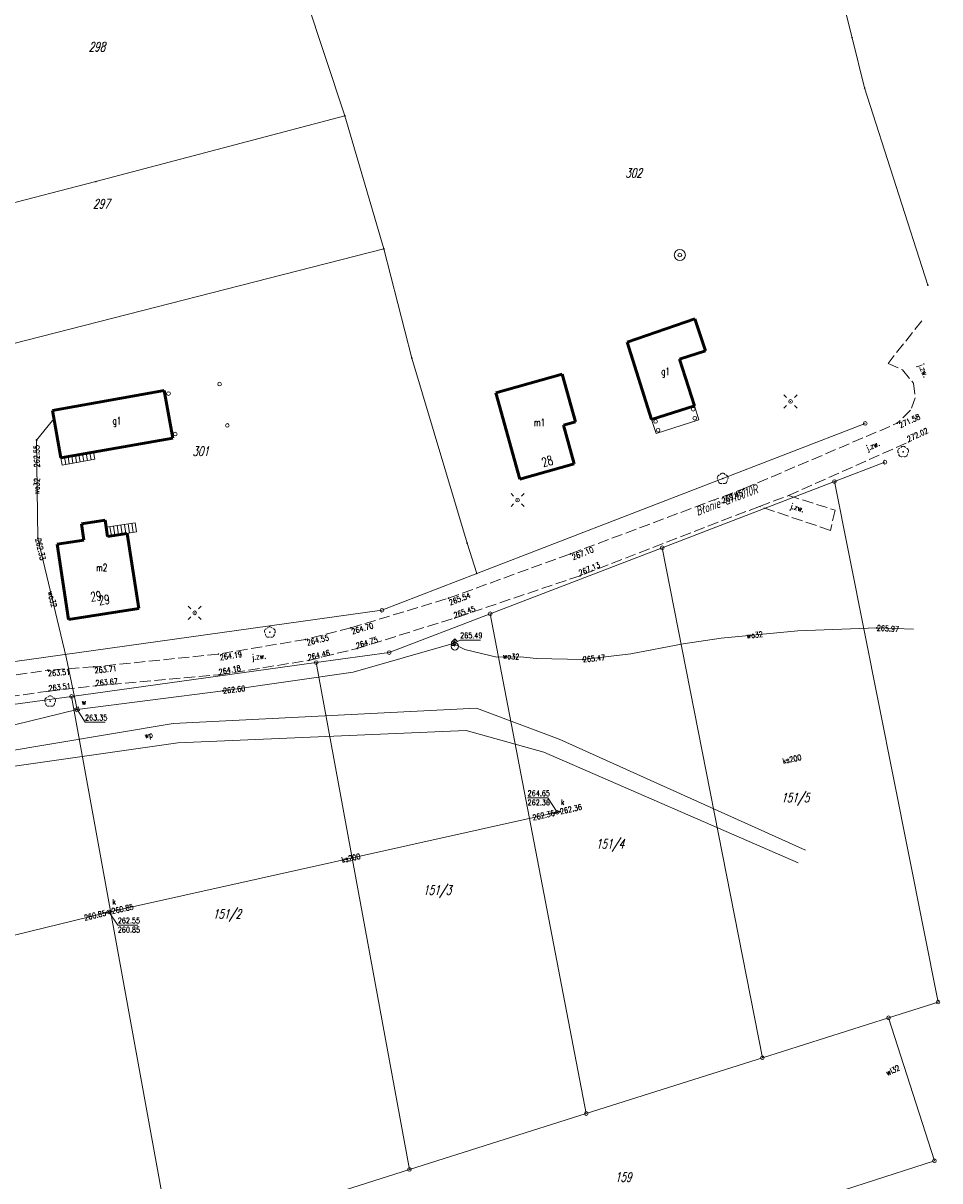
# Model space of a CAD drawing. Header units: metres. Extents: x 8389512 to 8390482, y 5507926 to 5510333.
# Tile 28 of 49: x 8390326 to 8390451, y 5508561 to 5508718. Entities that reach past the tile are written whole.
import ezdxf
from ezdxf.enums import TextEntityAlignment as Align

# ---------------------------------------------------------------- set-up
doc = ezdxf.new("R2010")
doc.units = ezdxf.units.M
doc.header["$MEASUREMENT"] = 0
for name, pattern in [('1', [0]), ('2_OTKJ', [2, 1.5, -0.5]), ('2_OTWP', [0]), ('3_EGBB03', [0]), ('3_EGBO', [0]), ('3_EGBS', [0]), ('3_EGBSG', [0]), ('3_EGBU_A', [0]), ('4_SUKP', [0]), ('4_SUWP', [0])]:
    doc.linetypes.add(name, pattern=pattern)
doc.layers.get('0').update_dxf_attribs({"color": 252, "linetype": 'CONTINUOUS', "lineweight": 100})
for name, color, linetype, lineweight in [('Dzialki', 252, '1', 18), ('EADOD_T_0', 252, 'CONTINUOUS', 18), ('EADTD_T_0', 252, 'CONTINUOUS', 25), ('EGBB_E_T_0', 252, 'CONTINUOUS', 20), ('EGBB_L_0', 252, '3_EGBU_A', 50), ('EGBE_L_3', 252, '3_EGBS', 18), ('EGBE_L_4', 252, '3_EGBO', 18), ('EGBE_T_0', 252, 'CONTINUOUS', 18), ('Numery_dzialek', 252, 'CONTINUOUS', 13), ('OTD_T_3', 252, 'CONTINUOUS', 18), ('OTK_E_T_0', 252, 'CONTINUOUS', 0), ('OTK_L_0', 252, '2_OTKJ', 18), ('OTR_T_0', 252, 'CONTINUOUS', 18), ('OTW_E_T_0', 252, 'CONTINUOUS', 0), ('OTW_L_0', 252, '2_OTWP', 18), ('OTZ_T_0', 252, 'CONTINUOUS', 18), ('Punkty', 252, 'CONTINUOUS', 9), ('SUE_T_3', 252, 'CONTINUOUS', 18), ('SUK_E_T_4', 252, 'CONTINUOUS', 0), ('SUK_T_3', 252, 'CONTINUOUS', 18), ('SUP_E_T_1', 7, 'CONTINUOUS', 0), ('SUP_T_4', 7, 'CONTINUOUS', 18), ('SUW_T_2', 5, 'CONTINUOUS', 18), ('SUW_T_3', 252, 'CONTINUOUS', 18), ('SUWP_E_T_0', 5, 'CONTINUOUS', 0), ('SUWP_L_0', 5, '4_SUWP', 18), ('SUWR_T_0', 5, 'CONTINUOUS', 18)]:
    doc.layers.add(name, color=color, linetype=linetype, lineweight=lineweight)
for name, color, linetype, lineweight, true_color in [('SUKP_E_T_0', 7, 'CONTINUOUS', 0, 0x803300), ('SUKP_L_0', 7, '4_SUKP', 18, 0x803300), ('SUKR_T_0', 7, 'CONTINUOUS', 18, 0x803300)]:
    doc.layers.add(name, color=color, linetype=linetype, lineweight=lineweight, true_color=true_color)
doc.styles.get("Standard").update_dxf_attribs({"font": 'Simplex.SHX', "width": 0.75})

# ---------------------------------------------------------------- blocks, each defined once
blk = doc.blocks.new('GRT')
at = {"linetype": 'Continuous'}
blk.add_circle((0, 0), 0.25, dxfattribs=at)
blk = doc.blocks.new('GRO')
at = {"linetype": 'Continuous'}
blk.add_circle((0, 0), 0.045, dxfattribs=at)
blk = doc.blocks.new('2_OTDD')
at = {"linetype": 'Continuous'}
blk.add_circle((0, 0), 0.25, dxfattribs=at)
blk = doc.blocks.new('2_OTRS')
at = {"linetype": 'Continuous'}
blk.add_circle((0, 0), 0.045, dxfattribs=at)
blk = doc.blocks.new('2_OTZL')
at = {"linetype": 'Continuous'}
blk.add_circle((0, 0), 0.045, dxfattribs=at)
for centre, start, end in [((-0.36, 0.12), 102.1445, 221.86), ((0, 0.38), 30.1401, 149.8599), ((0.36, 0.12), 318.14, 77.8555), ((-0.22, -0.3), 174.1482, 293.8542), ((0.22, -0.3), 246.1458, 5.8518)]:
    blk.add_arc(centre, 0.375, start, end, dxfattribs=at)
blk = doc.blocks.new('3_EGBP12_01')
at = {"linetype": 'Continuous'}
blk.add_circle((0, 0), 0.25, dxfattribs=at)
blk = doc.blocks.new('4_SUEO_W')
at = {"linetype": 'Continuous'}
for p, q in [((-0.53035, 0.53035), (-0.8839, 0.8839)), ((0.53035, 0.53035), (0.8839, 0.8839)), ((-0.53035, -0.53035), (-0.8839, -0.8839)), ((0.53035, -0.53035), (0.8839, -0.8839))]:
    blk.add_line(p, q, dxfattribs=at)
blk.add_circle((0, 0), 0.025, dxfattribs=at)
blk = doc.blocks.new('4_SUPP')
at = {"linetype": 'Continuous'}
blk.add_circle((0, 0), 0.25, dxfattribs=at)
blk = doc.blocks.new('4_SUKS')
at = {"linetype": 'Continuous'}
blk.add_circle((0, 0), 0.25, dxfattribs=at)
blk = doc.blocks.new('4_SUPS')
at = {"linetype": 'Continuous'}
blk.add_circle((0, 0), 0.0625, dxfattribs=at)
blk = doc.blocks.new('4_SUPW_A')
at = {"linetype": 'Continuous'}
for p, q in [((0.25, 0.25), (-0.25, 0.25)), ((-0.25, 0.25), (-0.25, -0.25)), ((0.25, -0.25), (0.25, 0.25)), ((-0.25, -0.25), (0.25, -0.25))]:
    blk.add_line(p, q, dxfattribs=at)
blk = doc.blocks.new('4_SUWH')
at = {"linetype": 'Continuous'}
for p, q in [((0, 1), (-0.35355, 0.64645)), ((0, 1), (0.35355, 0.64645)), ((0, 0.5), (0, 1))]:
    blk.add_line(p, q, dxfattribs=at)
blk.add_circle((0, 0), 0.5, dxfattribs=at)
blk = doc.blocks.new('4_SUWS')
at = {"linetype": 'Continuous'}
for radius in [0.75, 0.25]:
    blk.add_circle((0, 0), radius, dxfattribs=at)

msp = doc.modelspace()

# ---------------------------------------------------------------- linework, layer by layer
at = {"layer": 'Dzialki'}
for p, q in [((8390438.64, 5508715.67), (8390427.2, 5508761.2)), ((8390360.51, 5508733.26), (8390369.86, 5508705.08)), ((8390440.35, 5508708.86), (8390438.64, 5508715.67)), ((8390448.94, 5508682.11), (8390440.35, 5508708.86)), ((8390336.11, 5508696.16), (8390369.86, 5508705.08)), ((8390369.86, 5508705.08), (8390375.16, 5508687.04)), ((8390302.08, 5508687.43), (8390336.11, 5508696.16)), ((8390375.16, 5508687.04), (8390308.7, 5508670.02)), ((8390375.16, 5508687.04), (8390378.97, 5508672.22)), ((8390378.97, 5508672.22), (8390386.43, 5508647.12)), ((8390387.74, 5508643), (8390440.44, 5508663.37)), ((8390443.11, 5508658.11), (8390436.25, 5508655.48)), ((8390436.25, 5508655.48), (8390412.91, 5508646.51)), ((8390450.3, 5508584.89), (8390436.25, 5508655.48)), ((8390386.43, 5508647.12), (8390387.74, 5508643)), ((8390412.91, 5508646.51), (8390389.57, 5508637.55)), ((8390426.48, 5508577.35), (8390412.91, 5508646.51)), ((8390387.74, 5508643), (8390374.9, 5508638.04)), ((8390374.9, 5508638.04), (8390286.23, 5508625.67)), ((8390389.57, 5508637.55), (8390375.89, 5508632.3)), ((8390402.61, 5508569.79), (8390389.57, 5508637.55)), ((8390375.89, 5508632.3), (8390365.98, 5508630.93)), ((8390365.98, 5508630.93), (8390332.8, 5508626.34)), ((8390378.62, 5508562.2), (8390365.98, 5508630.93)), ((8390332.8, 5508626.34), (8390304.56, 5508622.43)), ((8390346.31, 5508551.92), (8390332.8, 5508626.34)), ((8390450.3, 5508584.89), (8390443.6, 5508582.77)), ((8390443.6, 5508582.77), (8390426.48, 5508577.35)), ((8390449.81, 5508563.38), (8390443.6, 5508582.77)), ((8390426.48, 5508577.35), (8390402.61, 5508569.79)), ((8390402.61, 5508569.79), (8390378.62, 5508562.2)), ((8390449.81, 5508563.38), (8390367.03, 5508536.71)), ((8390378.62, 5508562.2), (8390360.6, 5508556.49))]:
    msp.add_line(p, q, dxfattribs=at)
at = {"layer": 'EGBB_L_0', "linetype": '3_EGBB03'}
for p, q in [((8390417.34, 5508677.57), (8390408.14, 5508674.39)), ((8390417.34, 5508677.57), (8390418.76, 5508673.21)), ((8390411.47, 5508663.89), (8390408.14, 5508674.39)), ((8390415.23, 5508672.07), (8390418.76, 5508673.21)), ((8390417.26, 5508665.77), (8390415.23, 5508672.07)), ((8390399.34, 5508670.04), (8390390.32, 5508667.53)), ((8390399.34, 5508670.04), (8390401.14, 5508663.58)), ((8390330.22, 5508665.1), (8390345.38, 5508667.81)), ((8390345.38, 5508667.81), (8390346.52, 5508661.35)), ((8390393.59, 5508655.82), (8390390.32, 5508667.53)), ((8390331.35, 5508658.68), (8390330.22, 5508665.1)), ((8390417.26, 5508665.77), (8390411.47, 5508663.89)), ((8390401.14, 5508663.58), (8390399.5, 5508663.13)), ((8390399.5, 5508663.13), (8390400.96, 5508657.87)), ((8390346.52, 5508661.35), (8390331.35, 5508658.68)), ((8390400.96, 5508657.87), (8390393.59, 5508655.82))]:
    msp.add_line(p, q, dxfattribs=at)
at = {"layer": 'EGBB_L_0', "linetype": '3_EGBU_A'}
for p, q in [((8390337.36, 5508650.24), (8390334.14, 5508649.75)), ((8390334.14, 5508649.75), (8390334.47, 5508647.53)), ((8390337.36, 5508650.24), (8390337.7, 5508648.04)), ((8390334.47, 5508647.53), (8390330.84, 5508646.98)), ((8390340.36, 5508648.45), (8390337.7, 5508648.04)), ((8390340.36, 5508648.45), (8390341.94, 5508638.27)), ((8390332.41, 5508636.79), (8390330.84, 5508646.98)), ((8390341.94, 5508638.27), (8390332.41, 5508636.79))]:
    msp.add_line(p, q, dxfattribs=at)
at = {"layer": 'EGBE_L_3', "linetype": '3_EGBSG'}
for p, q in [((8390331.35, 5508658.68), (8390335.8, 5508659.46)), ((8390341.41, 5508649.89), (8390337.51, 5508649.28))]:
    msp.add_line(p, q, dxfattribs=at)
at = {"layer": 'EGBE_L_3', "linetype": '3_EGBS'}
for p, q in [((8390331.52, 5508657.72), (8390331.35, 5508658.68)), ((8390335.97, 5508658.5), (8390331.52, 5508657.72)), ((8390331.84, 5508658.77), (8390332.01, 5508657.81)), ((8390332.33, 5508658.85), (8390332.5, 5508657.89)), ((8390332.83, 5508658.94), (8390333, 5508657.98)), ((8390333.32, 5508659.03), (8390333.49, 5508658.07)), ((8390333.81, 5508659.11), (8390333.98, 5508658.15)), ((8390334.3, 5508659.2), (8390334.47, 5508658.24)), ((8390334.8, 5508659.28), (8390334.97, 5508658.32)), ((8390335.29, 5508659.37), (8390335.46, 5508658.41)), ((8390335.78, 5508659.46), (8390335.95, 5508658.5)), ((8390335.8, 5508659.46), (8390335.97, 5508658.5)), ((8390337.51, 5508649.28), (8390337.7, 5508648.04)), ((8390337.51, 5508649.28), (8390337.7, 5508648.04)), ((8390338, 5508649.36), (8390338.2, 5508648.12)), ((8390338.5, 5508649.43), (8390338.69, 5508648.19)), ((8390338.99, 5508649.51), (8390339.19, 5508648.27)), ((8390339.49, 5508649.59), (8390339.68, 5508648.35)), ((8390339.98, 5508649.67), (8390340.17, 5508648.42)), ((8390340.47, 5508649.74), (8390340.67, 5508648.5)), ((8390340.97, 5508649.82), (8390341.16, 5508648.58)), ((8390341.61, 5508648.65), (8390341.41, 5508649.89)), ((8390337.7, 5508648.04), (8390340.22, 5508648.43)), ((8390340.22, 5508648.43), (8390341.61, 5508648.65))]:
    msp.add_line(p, q, dxfattribs=at)
msp.add_point((8390331.35, 5508658.68), dxfattribs=at)
at = {"layer": 'EGBE_L_4', "linetype": '3_EGBO'}
for p, q in [((8390417.26, 5508665.77), (8390411.47, 5508663.89)), ((8390417.88, 5508663.86), (8390417.26, 5508665.77)), ((8390411.47, 5508663.89), (8390412.08, 5508661.99)), ((8390412.08, 5508661.99), (8390417.88, 5508663.86))]:
    msp.add_line(p, q, dxfattribs=at)
at = {"layer": 'OTK_L_0', "linetype": '2_OTKJ'}
for p, q in [((8390448.11, 5508677.27), (8390443.52, 5508671.51)), ((8390443.52, 5508671.51), (8390445.49, 5508670.63)), ((8390445.49, 5508670.63), (8390446.96, 5508668.83)), ((8390446.96, 5508668.83), (8390447.2, 5508666.83)), ((8390447.2, 5508666.83), (8390446.59, 5508665.16)), ((8390446.59, 5508665.16), (8390444.77, 5508663.39)), ((8390430.01, 5508653.58), (8390446.31, 5508660.85)), ((8390400.46, 5508645.68), (8390424, 5508654.52)), ((8390426.09, 5508652.12), (8390430.01, 5508653.58)), ((8390426.09, 5508652.12), (8390430.01, 5508653.58)), ((8390430.01, 5508653.58), (8390436.34, 5508651.61)), ((8390426.09, 5508652.12), (8390401.77, 5508642.72)), ((8390435.7, 5508648.86), (8390426.09, 5508652.12)), ((8390436.34, 5508651.61), (8390435.7, 5508648.86)), ((8390383.91, 5508639.67), (8390400.46, 5508645.68)), ((8390401.77, 5508642.72), (8390384.77, 5508636.97)), ((8390370.67, 5508635.64), (8390383.91, 5508639.67)), ((8390371.52, 5508632.85), (8390384.77, 5508636.97)), ((8390370.67, 5508635.64), (8390364.55, 5508634.07)), ((8390364.55, 5508634.07), (8390352.72, 5508632.09)), ((8390352.72, 5508632.09), (8390335.84, 5508630.36)), ((8390364.96, 5508631.23), (8390371.52, 5508632.85)), ((8390335.84, 5508630.36), (8390329.6, 5508629.9)), ((8390352.84, 5508629.28), (8390364.96, 5508631.23)), ((8390309.45, 5508626.98), (8390329.6, 5508629.9)), ((8390336.1, 5508627.78), (8390352.84, 5508629.28)), ((8390329.72, 5508627.07), (8390309.76, 5508624.22)), ((8390329.72, 5508627.07), (8390336.1, 5508627.78))]:
    msp.add_line(p, q, dxfattribs=at)
at = {"layer": 'OTK_L_0', "linetype": '2_OTKJ', "lineweight": 0}
msp.add_line((8390424, 5508654.52), (8390444.77, 5508663.39), dxfattribs=at)
at = {"layer": 'OTW_L_0', "linetype": '2_OTWP'}
for p, q in [((8390387.71, 5508624.74), (8390346.59, 5508622.69)), ((8390398.92, 5508620.55), (8390387.71, 5508624.74)), ((8390346.59, 5508622.69), (8390313.47, 5508617.1)), ((8390386.33, 5508621.73), (8390347.2, 5508620.06)), ((8390396.84, 5508618.8), (8390386.33, 5508621.73)), ((8390398.92, 5508620.55), (8390432.33, 5508605.51)), ((8390347.2, 5508620.06), (8390314.53, 5508615.41)), ((8390431.34, 5508603.76), (8390396.84, 5508618.8))]:
    msp.add_line(p, q, dxfattribs=at)
at = {"layer": 'SUKP_L_0', "linetype": '4_SUKP'}
for p, q in [((8390338.24, 5508597.2), (8390398.28, 5508610.55)), ((8390398.28, 5508610.55), (8390398.66, 5508610.63)), ((8390398.66, 5508610.63), (8390399.05, 5508610.72)), ((8390263.61, 5508578.86), (8390337.47, 5508597.02)), ((8390337.47, 5508597.02), (8390337.85, 5508597.12)), ((8390337.85, 5508597.12), (8390338.24, 5508597.2))]:
    msp.add_line(p, q, dxfattribs=at)
at = {"layer": 'SUKR_T_0', "linetype": 'Continuous', "lineweight": 0}
for p, q in [((8390394.65, 5508612.59), (8390397.39, 5508612.59)), ((8390398.66, 5508610.63), (8390397.39, 5508612.59)), ((8390337.85, 5508597.12), (8390339.07, 5508595.33)), ((8390339.07, 5508595.33), (8390341.81, 5508595.33))]:
    msp.add_line(p, q, dxfattribs=at)
at = {"layer": 'SUWP_L_0', "linetype": '4_SUWP'}
for p, q in [((8390328.06, 5508661.1), (8390330.24, 5508663.74)), ((8390330.24, 5508663.74), (8390330.45, 5508663.78)), ((8390328.25, 5508647.78), (8390328.06, 5508661.1)), ((8390332.06, 5508631.65), (8390328.25, 5508647.78)), ((8390420.9, 5508634.25), (8390431.29, 5508635.23)), ((8390431.29, 5508635.23), (8390442, 5508635.64)), ((8390442, 5508635.64), (8390446.99, 5508635.45)), ((8390371, 5508629.63), (8390384.57, 5508633.5)), ((8390384.57, 5508633.5), (8390384.78, 5508633.14)), ((8390384.57, 5508633.5), (8390386.12, 5508632.72)), ((8390408.66, 5508632.11), (8390415.75, 5508633.47)), ((8390415.75, 5508633.47), (8390420.9, 5508634.25)), ((8390333.56, 5508624.59), (8390332.06, 5508631.65)), ((8390386.12, 5508632.72), (8390390.46, 5508631.69)), ((8390390.46, 5508631.69), (8390393.7, 5508631.71)), ((8390393.7, 5508631.71), (8390395.87, 5508631.5)), ((8390395.87, 5508631.5), (8390402.15, 5508631.37)), ((8390402.15, 5508631.37), (8390408.66, 5508632.11)), ((8390353.35, 5508627.09), (8390371, 5508629.63)), ((8390333.56, 5508624.59), (8390353.35, 5508627.09)), ((8390322.6, 5508621.88), (8390333.56, 5508624.59))]:
    msp.add_line(p, q, dxfattribs=at)
at = {"layer": 'SUWR_T_0', "linetype": 'Continuous', "lineweight": 0}
for p, q in [((8390384.57, 5508633.5), (8390385.5, 5508633.99)), ((8390385.5, 5508633.99), (8390388.24, 5508633.99)), ((8390333.56, 5508624.59), (8390334.63, 5508622.85)), ((8390334.63, 5508622.85), (8390337.37, 5508622.85))]:
    msp.add_line(p, q, dxfattribs=at)

# ---------------------------------------------------------------- block references
at = {"layer": 'EGBE_T_0'}
for p in [(8390417.1, 5508665.28), (8390412, 5508663.64), (8390417.32, 5508664.07), (8390412.35, 5508662.44)]:
    msp.add_blockref('3_EGBP12_01', p, dxfattribs=at)
at = {"layer": 'OTD_T_3'}
for p in [(8390345.95, 5508667.41), (8390352.87, 5508668.7), (8390417.1, 5508665.28), (8390353.93, 5508663.1), (8390412, 5508663.64), (8390417.32, 5508664.07), (8390346.87, 5508661.91), (8390412.35, 5508662.44)]:
    msp.add_blockref('2_OTDD', p, dxfattribs=at)
at = {"layer": 'OTR_T_0'}
for p in [(8390444.77, 5508663.39), (8390446.31, 5508660.85), (8390424, 5508654.52), (8390400.46, 5508645.68), (8390401.77, 5508642.72), (8390383.91, 5508639.67), (8390384.77, 5508636.97), (8390370.67, 5508635.64), (8390364.55, 5508634.07), (8390352.72, 5508632.09), (8390371.52, 5508632.85), (8390329.6, 5508629.9), (8390335.84, 5508630.36), (8390364.96, 5508631.23), (8390352.84, 5508629.28), (8390329.72, 5508627.07), (8390336.1, 5508627.78)]:
    msp.add_blockref('2_OTRS', p, dxfattribs=at)
at = {"layer": 'OTZ_T_0'}
for p in [(8390445.57, 5508659.51), (8390421.1, 5508655.88), (8390359.7, 5508635.04), (8390329.9, 5508625.68)]:
    msp.add_blockref('2_OTZL', p, dxfattribs=at)
at = {"layer": 'Punkty'}
for name, p in [('GRO', (8390438.64, 5508715.67)), ('GRO', (8390440.35, 5508708.86)), ('GRO', (8390369.86, 5508705.08)), ('GRO', (8390336.11, 5508696.16)), ('GRO', (8390375.16, 5508687.04)), ('GRO', (8390448.94, 5508682.11)), ('GRO', (8390378.97, 5508672.22)), ('GRT', (8390440.44, 5508663.37)), ('GRT', (8390443.11, 5508658.11)), ('GRT', (8390436.25, 5508655.48)), ('GRO', (8390386.43, 5508647.12)), ('GRT', (8390412.91, 5508646.51)), ('GRO', (8390387.74, 5508643)), ('GRT', (8390374.9, 5508638.04)), ('GRT', (8390389.57, 5508637.55)), ('GRT', (8390375.89, 5508632.3)), ('GRT', (8390365.98, 5508630.93)), ('GRT', (8390332.8, 5508626.34)), ('GRT', (8390450.3, 5508584.89)), ('GRT', (8390443.6, 5508582.77)), ('GRT', (8390426.48, 5508577.35)), ('GRT', (8390402.61, 5508569.79)), ('GRT', (8390378.62, 5508562.2)), ('GRT', (8390449.81, 5508563.38))]:
    msp.add_blockref(name, p, dxfattribs=at)
at = {"layer": 'SUE_T_3'}
for name, p in [('4_SUEO_W', (8390430.3, 5508666.34)), ('4_SUPP', (8390430.3, 5508666.34)), ('4_SUEO_W', (8390393.28, 5508652.97)), ('4_SUPP', (8390393.28, 5508652.97)), ('4_SUEO_W', (8390349.5, 5508637.68)), ('4_SUPP', (8390349.5, 5508637.68))]:
    msp.add_blockref(name, p, dxfattribs=at)
at = {"layer": 'SUK_T_3'}
for p in [(8390398.66, 5508610.63), (8390337.85, 5508597.12)]:
    msp.add_blockref('4_SUKS', p, dxfattribs=at)
at = {"layer": 'SUKR_T_0'}
for p in [(8390398.28, 5508610.55), (8390398.66, 5508610.63), (8390399.05, 5508610.72), (8390337.47, 5508597.02), (8390337.85, 5508597.12), (8390338.24, 5508597.2)]:
    msp.add_blockref('4_SUPS', p, dxfattribs=at)
at = {"layer": 'SUP_T_4'}
for p, rotation in [((8390384.57, 5508633.5), 359.7158678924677), ((8390333.56, 5508624.59), 22.12127881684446)]:
    msp.add_blockref('4_SUPW_A', p, dxfattribs=dict(at, rotation=rotation))
at = {"layer": 'SUW_T_2'}
msp.add_blockref('4_SUWH', (8390384.78, 5508633.14), dxfattribs=at)
at = {"layer": 'SUW_T_3'}
msp.add_blockref('4_SUWS', (8390415.29, 5508686.2), dxfattribs=at)
at = {"layer": 'SUWR_T_0'}
for p in [(8390328.06, 5508661.1), (8390328.25, 5508647.78), (8390442, 5508635.64), (8390384.57, 5508633.5), (8390402.15, 5508631.37), (8390353.35, 5508627.09), (8390333.56, 5508624.59)]:
    msp.add_blockref('4_SUPS', p, dxfattribs=at)

# ---------------------------------------------------------------- texts
at = {"layer": 'EADOD_T_0', "oblique": 15, "width": 0.7}
msp.add_text('Błonie-G116010R', height=1.25, rotation=20.7, dxfattribs=at).set_placement((8390421.62, 5508652.96), align=Align.MIDDLE)
at = {"layer": 'EADTD_T_0', "width": 0.7}
msp.add_text('28', height=1.25, rotation=16.7, dxfattribs=at).set_placement((8390397.5, 5508657.64), align=Align.CENTER)
for p in [(8390336.12, 5508639.93), (8390337.23, 5508639.45)]:
    msp.add_text('29', height=1.25, rotation=8.07, dxfattribs=at).set_placement(p, align=Align.MIDDLE)
at = {"layer": 'EGBB_E_T_0', "width": 0.7}
for s, p in [('g1', (8390412.77, 5508669.91)), ('g1', (8390338.37, 5508663.24)), ('m1', (8390395.51, 5508663)), ('m2', (8390336.15, 5508643.31))]:
    msp.add_text(s, height=1, dxfattribs=at).set_placement(p)
at = {"layer": 'Numery_dzialek', "oblique": 15, "width": 0.7}
for s, p in [('298', (8390335.13, 5508715.06)), ('302', (8390407.9, 5508697.95)), ('297', (8390335.73, 5508693.78)), ('301', (8390349.19, 5508660.22)), ('151/5', (8390429.04, 5508613.24)), ('151/4', (8390403.92, 5508606.97)), ('151/3', (8390380.48, 5508600.71)), ('151/2', (8390351.97, 5508597.47))]:
    msp.add_text(s, height=1.25, dxfattribs=at).set_placement(p, align=Align.TOP_LEFT)
msp.add_text('159', height=1.25, dxfattribs=at).set_placement((8390407.62, 5508561.17), align=Align.MIDDLE)
at = {"layer": 'OTK_E_T_0', "lineweight": 9, "width": 0.7}
for rotation, p in [(293.8952, (8390448.26, 5508670.5)), (24.2277, (8390441.52, 5508660.25)), (343.0339, (8390431.19, 5508651.84)), (5.1944, (8390358.24, 5508631.65))]:
    msp.add_text('j.zw.', height=0.75, rotation=rotation, dxfattribs=at).set_placement(p, align=Align.MIDDLE)
at = {"layer": 'OTR_T_0', "lineweight": 9, "width": 0.7}
for s, rotation, p in [('271.58', 24.9903, (8390445.23, 5508662.73)), ('272.02', 24.7203, (8390446.31, 5508660.85)), ('269.45', 21.1517, (8390421.13, 5508652.52)), ('267.10', 21.5713, (8390400.86, 5508644.84)), ('267.13', 22.9636, (8390401.77, 5508642.72)), ('265.54', 20.7723, (8390384.17, 5508638.69)), ('265.45', 18.6179, (8390384.77, 5508636.97)), ('264.70', 16.452, (8390370.9, 5508634.76)), ('264.55', 14.0362, (8390364.83, 5508633.25)), ('264.75', 17.0935, (8390371.52, 5508632.85)), ('264.19', 9.1936, (8390352.98, 5508631.24)), ('264.46', 13.8166, (8390364.96, 5508631.23)), ('263.51', 4.2439, (8390329.63, 5508629.09)), ('263.71', 5.7106, (8390335.96, 5508629.48)), ('264.18', 10.8514, (8390352.84, 5508629.28)), ('263.67', 5.2651, (8390336.1, 5508627.78)), ('263.51', 6.4482, (8390329.72, 5508627.07))]:
    msp.add_text(s, height=0.75, rotation=rotation, dxfattribs=at).set_placement(p)
at = {"layer": 'OTW_E_T_0', "lineweight": 9, "width": 0.7}
msp.add_text('wp', height=0.75, rotation=8.3855, dxfattribs=at).set_placement((8390343.28, 5508620.98), align=Align.MIDDLE)
at = {"layer": 'SUK_E_T_4', "lineweight": 9, "width": 0.7}
for p in [(8390399.16, 5508611.63), (8390338.35, 5508598.12)]:
    msp.add_text('k', height=0.75, dxfattribs=at).set_placement(p)
at = {"layer": 'SUKP_E_T_0', "lineweight": 9, "width": 0.7}
for rotation, p in [(12.7521, (8390430.5, 5508617.84)), (12.5286, (8390370.7, 5508604.42))]:
    msp.add_text('ks200', height=0.75, rotation=rotation, dxfattribs=at).set_placement(p, align=Align.MIDDLE)
at = {"layer": 'SUKR_T_0', "lineweight": 9, "width": 0.7}
for s, p in [('264.65', (8390394.65, 5508613.59)), ('262.36', (8390394.65, 5508612.34)), ('262.55', (8390339.07, 5508596.33)), ('260.85', (8390339.07, 5508595.08))]:
    msp.add_text(s, height=0.75, dxfattribs=at).set_placement(p, align=Align.TOP_LEFT)
for s, rotation, p in [('262.36', 372.7521, (8390399.05, 5508610.72)), ('260.85', 372.5286, (8390338.23, 5508597.2))]:
    msp.add_text(s, height=0.75, rotation=rotation, dxfattribs=at).set_placement(p, align=Align.MIDDLE_LEFT)
for s, rotation, p in [('262.36', 372.5286, (8390398.28, 5508610.55)), ('260.85', 373.8183, (8390337.47, 5508597.02))]:
    msp.add_text(s, height=0.75, rotation=rotation, dxfattribs=at).set_placement(p, align=Align.MIDDLE_RIGHT)
at = {"layer": 'SUP_E_T_1', "lineweight": 9, "width": 0.7}
msp.add_text('w', height=0.75, dxfattribs=at).set_placement((8390334.18, 5508625.22))
at = {"layer": 'SUWP_E_T_0', "lineweight": 9, "width": 0.7}
for s, rotation, p in [('wo32', 87.8889, (8390328.08, 5508654.84)), ('wo32', 283.29, (8390330.2, 5508639.52)), ('wo32', 6.5619, (8390425.45, 5508634.68)), ('wo32', 357.4475, (8390392.41, 5508631.77)), ('wl32', 25.1742, (8390444.18, 5508575.64))]:
    msp.add_text(s, height=0.75, rotation=rotation, dxfattribs=at).set_placement(p, align=Align.MIDDLE)
at = {"layer": 'SUWR_T_0', "lineweight": 9, "width": 0.7}
for s, rotation, p in [('262.55', 91.0374, (8390328.11, 5508657.41)), ('262.33', 283.3166, (8390328.25, 5508647.78)), ('265.97', 356.6236, (8390442, 5508635.64)), ('265.47', 5.7256, (8390402.14, 5508631.34)), ('262.60', 6.7946, (8390353.35, 5508627.09))]:
    msp.add_text(s, height=0.75, rotation=rotation, dxfattribs=at).set_placement(p, align=Align.MIDDLE_LEFT)
for s, p in [('265.49', (8390385.5, 5508634.24)), ('263.35', (8390334.63, 5508623.1))]:
    msp.add_text(s, height=0.75, dxfattribs=at).set_placement(p)

doc.saveas('drawing.dxf')
